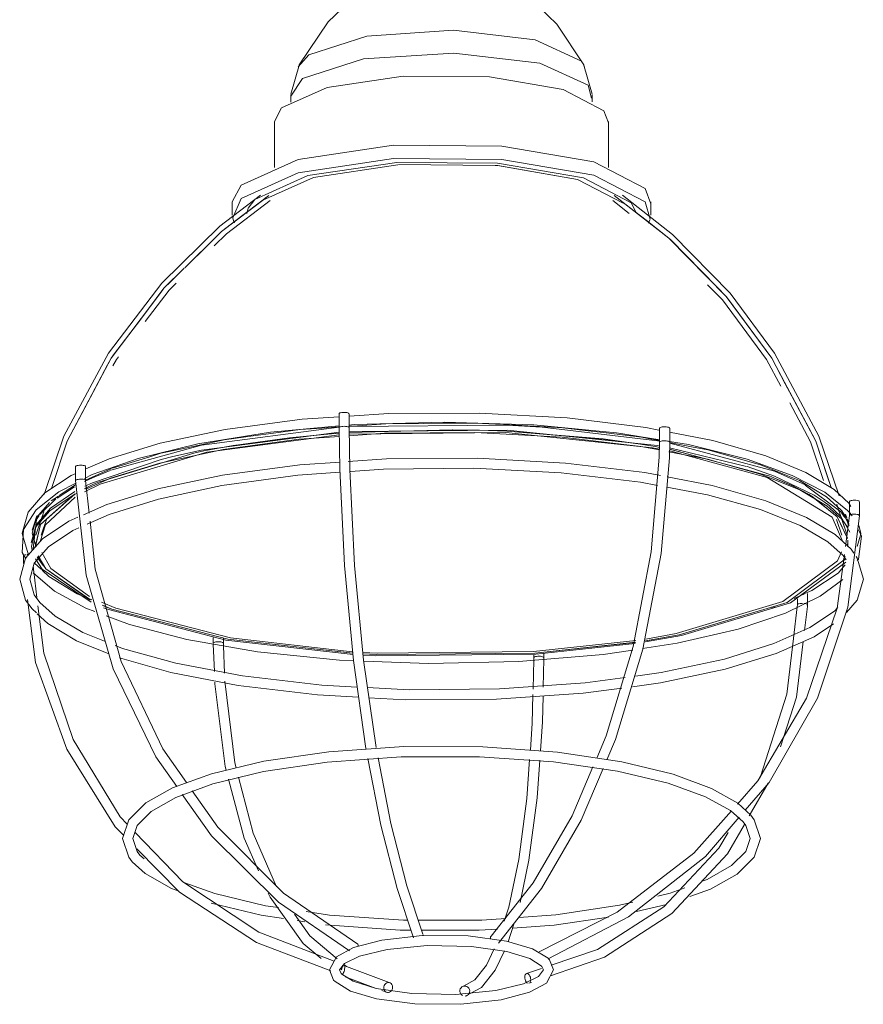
# Model space of a CAD drawing. Header units: millimetres. Extents: x 2868 to 10853, y -1210 to 7822.
# Tile 1 of 21: x 5764 to 5931, y -680 to -485. Entities that reach past the tile are written whole.
import ezdxf

# ---------------------------------------------------------------- set-up
doc = ezdxf.new("R2010")
doc.units = ezdxf.units.MM
doc.layers.add('E-LITE-EQPM', color=7, linetype='Continuous', lineweight=20)

# ---------------------------------------------------------------- blocks, each defined once
blk = doc.blocks.new('62802-7L - 64314-44-7L SAMBA Black_ribbon beige pendant lamp ø450-7L-659210-00 Isometrico PDF')
at = {"layer": 'E-LITE-EQPM', "color": 253, "lineweight": 15, "true_color": 0xaaaaaa}
for p, q in [((2614.6, -485.53), (2608.68, -479.84)), ((2619.91, -493.57), (2614.6, -485.53)), ((2619.43, -492.85), (2620.06, -493.93)), ((2561.93, -499.41), (2563.63, -493.47)), ((2621.55, -499.41), (2619.86, -493.47)), ((2621.45, -500.21), (2620.76, -497.62)), ((2561.93, -499.53), (2561.93, -501.01)), ((2621.55, -500.95), (2621.55, -499.53)), ((2624.77, -505.07), (2623.91, -502.68)), ((2558.7, -504.79), (2558.7, -513.91)), ((2624.79, -513.93), (2624.79, -504.79)), ((2632.06, -518.08), (2633.15, -521.08)), ((2556.86, -519.99), (2557.57, -519.45)), ((2628.88, -521.75), (2625.91, -519.45)), ((2550.32, -520.73), (2550.32, -523.36)), ((2632.06, -520.71), (2633.02, -524.13)), ((2633.17, -523.36), (2633.17, -520.73)), ((2648.11, -539.45), (2646.24, -537.53)), ((2536.15, -538.66), (2536.8, -537.8)), ((2571.46, -562.65), (2571.46, -565.4)), ((2573.46, -565.39), (2573.46, -562.65)), ((2573.46, -562.65), (2573.46, -562.66)), ((2561.65, -567.42), (2568.41, -566.75)), ((2568.48, -566.75), (2561.71, -567.42)), ((2573.46, -565.4), (2573.46, -565.39)), ((2593.92, -565.8), (2599.19, -565.89)), ((2599.26, -565.89), (2593.98, -565.81)), ((2634.92, -565.52), (2634.92, -568.25)), ((2636.92, -568.28), (2636.92, -565.52)), ((2636.92, -565.52), (2636.92, -565.53)), ((2623.76, -567.64), (2631.11, -568.66)), ((2631.16, -568.67), (2623.79, -567.66)), ((2636.92, -568.29), (2636.92, -568.28)), ((2542.74, -570.43), (2523.82, -576.19)), ((2523.83, -576.18), (2542.7, -570.43)), ((2538.56, -571.1), (2536.22, -571.69)), ((2519.29, -573.11), (2519.29, -575.88)), ((2521.29, -575.84), (2521.29, -573.11)), ((2521.29, -573.11), (2521.29, -573.12)), ((2517.06, -578.16), (2519.26, -576.7)), ((2521.08, -577.48), (2522.58, -576.75)), ((2522.59, -576.74), (2521.12, -577.47)), ((2521.99, -582.31), (2521.29, -575.84)), ((2521.29, -575.85), (2521.29, -575.84)), ((2664.35, -578.57), (2661.4, -576.99)), ((2661.51, -577.04), (2664.51, -578.64)), ((2670.05, -583.05), (2664.91, -578.91)), ((2665.07, -578.98), (2670.05, -583.05)), ((2672.8, -581), (2672.35, -580.37)), ((2672.5, -580.05), (2672.5, -582.77)), ((2674.5, -582.82), (2674.5, -580.05)), ((2674.5, -580.05), (2674.5, -580.05)), ((2514.35, -581.35), (2511.55, -584.57)), ((2670.82, -583), (2668.46, -580.8)), ((2673.02, -582.87), (2672.55, -582.29)), ((2673.53, -582.52), (2673.27, -582.52)), ((2511.46, -586.7), (2512.51, -583.55)), ((2511.46, -586.7), (2512.32, -584.12)), ((2512.49, -586.71), (2513.54, -583.57)), ((2669.05, -583.12), (2671.17, -587.99)), ((2670.99, -586.71), (2669.94, -583.57)), ((2672.1, -587.35), (2670.05, -583.05)), ((2670.05, -583.05), (2672.13, -587.27)), ((2672.57, -586.07), (2670.82, -583)), ((2672.02, -586.7), (2670.97, -583.55)), ((2672.02, -586.7), (2671.16, -584.12)), ((2672.51, -582.77), (2671.7, -588.91)), ((2508.71, -586.26), (2508.81, -586.61)), ((2510.68, -585.68), (2511.01, -584.72)), ((2674.77, -586.26), (2674.35, -584.77)), ((2674.77, -586.26), (2674.66, -586.65)), ((2672.13, -588.95), (2672.15, -587.76)), ((2672.18, -587.67), (2672.16, -588.88)), ((2510.58, -588.91), (2510.71, -589.62)), ((2514.43, -593.28), (2512.6, -590.08)), ((2673.37, -590.23), (2672.81, -589.44)), ((2508.98, -590.79), (2508.98, -592.3)), ((2511.34, -591.33), (2512.67, -593.39)), ((2513.43, -593.34), (2511.86, -590.87)), ((2511.88, -590.79), (2513.43, -593.34)), ((2671.86, -591.54), (2671.28, -590.73)), ((2511.66, -598.99), (2511.03, -593.88)), ((2512.67, -593.39), (2522.36, -599.97)), ((2513.43, -593.34), (2522.26, -599.49)), ((2522.15, -599.45), (2513.43, -593.34)), ((2522.04, -598.8), (2514.43, -593.28)), ((2664.19, -600.49), (2664.19, -599.98)), ((2511.54, -602.07), (2510.68, -601.28)), ((2662.15, -600.86), (2661.42, -607.09)), ((2546.79, -613.66), (2546.57, -608.22)), ((2548.79, -614), (2548.58, -608.55)), ((2609.87, -617.13), (2610.02, -611.36)), ((2611.89, -616.73), (2612.02, -611.25)), ((2652.68, -642.21), (2656.42, -635.75)), ((2532.85, -650.74), (2532.04, -650.03)), ((2636.28, -659.75), (2630.35, -661.16)), ((2564.69, -663.17), (2563.17, -662.94)), ((2604.97, -667.18), (2606.07, -663.69)), ((2588.1, -665.74), (2588.11, -665.96)), ((2611.93, -672.72), (2611.6, -672.01)), ((2613.93, -672.72), (2613.13, -670.71)), ((2569.56, -672.72), (2570.36, -674.72)), ((2571.56, -672.72), (2571.88, -673.42)), ((2571.99, -672.47), (2571.91, -672.72)), ((2578.83, -676.38), (2572.65, -674.09)), ((2611.52, -672.43), (2608.6, -673.42)), ((2609.01, -675.37), (2609.53, -675.2)), ((2581.03, -677.19), (2579.96, -676.8))]:
    blk.add_line(p, q, dxfattribs=at)
at = {"layer": 'E-LITE-EQPM', "color": 7, "lineweight": 15, "true_color": 0xfdfdfd}
for p, q in [((2550.78, -524.62), (2557.57, -519.45)), ((2553.18, -523.03), (2553.49, -521.97)), ((2553.5, -521.95), (2554.8, -520.26)), ((2632.23, -524.35), (2628.88, -521.75)), ((2629.29, -520.89), (2630.27, -522.83)), ((2550.57, -524.38), (2550.46, -523.93)), ((2550.74, -524.84), (2550.58, -524.4)), ((2632.98, -524.27), (2632.75, -524.92)), ((2540.9, -533.77), (2547.44, -527.33)), ((2540.9, -533.77), (2545.68, -529.07)), ((2646.24, -537.53), (2637.11, -528.22)), ((2536.8, -537.8), (2540.82, -533.84)), ((2538.13, -536.49), (2540.82, -533.84)), ((2647.35, -540.1), (2644.43, -537.12)), ((2649.46, -541.27), (2648.13, -539.48)), ((2526.84, -551.02), (2532.21, -543.9)), ((2664.44, -565.45), (2658, -553.32)), ((2661.56, -560.03), (2659.8, -556.72)), ((2573.42, -565.12), (2575.1, -565.01)), ((2588.22, -564.57), (2591.98, -564.54)), ((2602.46, -564.7), (2602.85, -564.72)), ((2602.85, -564.72), (2610.02, -565.11)), ((2554.48, -567.04), (2558.47, -566.51)), ((2568.13, -565.49), (2571.5, -565.26)), ((2568.41, -566.75), (2571.48, -566.51)), ((2571.52, -566.51), (2568.48, -566.75)), ((2573.45, -566.38), (2593.92, -565.8)), ((2593.98, -565.81), (2573.45, -566.38)), ((2620.2, -565.94), (2624.31, -566.43)), ((2540.06, -569.66), (2544.12, -568.8)), ((2561.71, -567.42), (2550.54, -568.96)), ((2550.59, -568.94), (2561.65, -567.42)), ((2633.34, -567.65), (2634.97, -567.96)), ((2636.89, -568.33), (2641.25, -569.17)), ((2534, -571.16), (2534.81, -570.91)), ((2657.02, -575.1), (2636.9, -569.66)), ((2652.13, -573.08), (2636.91, -569.39)), ((2636.96, -569.66), (2657.02, -575.1)), ((2668.88, -577.27), (2667.37, -572.72)), ((2521.26, -575.8), (2526.4, -573.51)), ((2659, -574.4), (2660.33, -574.94)), ((2661.4, -576.99), (2657.05, -575.11)), ((2657.05, -575.11), (2661.51, -577.04)), ((2670.82, -582.04), (2663.73, -576.76)), ((2668.88, -577.27), (2668.11, -574.93)), ((2519.15, -578.05), (2514.35, -581.35)), ((2519.1, -577.11), (2515.67, -579.33)), ((2516.06, -578.82), (2517.06, -578.16)), ((2664.78, -578.83), (2664.35, -578.57)), ((2664.51, -578.64), (2664.94, -578.9)), ((2515.42, -579.51), (2512.22, -582.6)), ((2514.44, -579.91), (2515.91, -578.93)), ((2668.46, -580.8), (2667.49, -580.06)), ((2512.32, -584.12), (2512.87, -582.48)), ((2512.51, -583.55), (2512.87, -582.48)), ((2512.89, -582.4), (2513, -582.08)), ((2512.89, -582.4), (2513, -582.08)), ((2670.65, -582.58), (2670.34, -581.65)), ((2670.65, -582.58), (2670.34, -581.65)), ((2671.16, -584.12), (2670.66, -582.6)), ((2670.97, -583.55), (2670.66, -582.6)), ((2671.03, -581.96), (2670.82, -581.66)), ((2671.62, -583.15), (2670.82, -582.04)), ((2671.88, -583.16), (2671.06, -582)), ((2671.97, -583.24), (2671.74, -582.55)), ((2510.71, -586.26), (2511.31, -584.17)), ((2511.01, -584.72), (2511.64, -582.86)), ((2672.45, -584.78), (2671.69, -583.27)), ((2672.34, -584.74), (2671.95, -583.39)), ((2672.37, -584.4), (2672.03, -583.42)), ((2511.55, -584.57), (2510.58, -588.91)), ((2510.71, -586.26), (2511.36, -588.51)), ((2508.81, -586.61), (2509.89, -590.4)), ((2674.66, -586.65), (2674.02, -588.91)), ((2509.75, -590.52), (2510, -590.51)), ((2512.54, -593.46), (2511.19, -592.19)), ((2511.67, -591), (2512.66, -592.43)), ((2671.42, -591.66), (2671.72, -591.23)), ((2510.98, -593.51), (2510.98, -593.1)), ((2511.03, -593.88), (2510.98, -593.51)), ((2510.98, -593.52), (2510.98, -593.51)), ((2512.66, -592.43), (2512.96, -592.75)), ((2664.19, -599.98), (2664.19, -598.19)), ((2663.59, -598.3), (2661.58, -599.18)), ((2662.19, -598.94), (2662.19, -599.22)), ((2662.19, -599.33), (2662.19, -600.45)), ((2662.19, -600.44), (2662.15, -600.86)), ((2663.22, -600.18), (2662.96, -600.18)), ((2663.72, -600.23), (2663.48, -600.19)), ((2546.56, -606.92), (2546.56, -608.08)), ((2547.59, -607.76), (2547.33, -607.77)), ((2547.85, -607.77), (2547.59, -607.76)), ((2548.56, -607.34), (2548.56, -607.07)), ((2548.56, -608.05), (2548.56, -607.45)), ((2548.58, -608.54), (2548.56, -608.05)), ((2548.56, -608.06), (2548.56, -608.05)), ((2610.02, -611.36), (2610.03, -610.93)), ((2610.03, -610.42), (2610.03, -610.93)), ((2611.06, -610.63), (2610.8, -610.64)), ((2612.02, -611.25), (2612.03, -610.94)), ((2612.03, -610.94), (2612.03, -610.06)), ((2612.03, -610.95), (2612.03, -610.94))]:
    blk.add_line(p, q, dxfattribs=at)
at = {"layer": 'E-LITE-EQPM', "color": 7, "lineweight": 15, "true_color": 0xfefefe}
for p, q in [((2628.88, -522.99), (2625.63, -520.47)), ((2526.61, -573.45), (2534, -571.16)), ((2667.49, -580.06), (2665.49, -578.74)), ((2670.34, -581.65), (2669.98, -580.57)), ((2670.34, -581.65), (2669.98, -580.57)), ((2513.04, -581.96), (2513.34, -581.05)), ((2513.04, -581.96), (2513.34, -581.05))]:
    blk.add_line(p, q, dxfattribs=at)
at = {"layer": 'E-LITE-EQPM', "color": 253, "lineweight": 15, "true_color": 0xaaaaaa}
for points in [[(2563.57, -493.57, 0), (2569.29, -485.06, 0), (2574.81, -479.84, 0)], [(2563.4, -494.01, 0), (2565.51, -491.61, 0), (2576.98, -487.9, 0), (2594.09, -486.77, 0), (2610.3, -488.66, 0), (2619.43, -492.85, 0)], [(2620.76, -497.62, 0), (2611.19, -493.24, 0), (2594.2, -491.26, 0), (2576.27, -492.43, 0), (2564.25, -496.32, 0), (2561.94, -499.77, 0)], [(2623.91, -502.68, 0), (2615.8, -498.48, 0), (2601.25, -495.98, 0), (2584.16, -495.83, 0), (2569.09, -498.09, 0), (2560.09, -502.14, 0), (2558.7, -504.79, 0)], [(2550.32, -520.73, 0), (2552.07, -517.41, 0), (2563.35, -512.33, 0), (2582.23, -509.5, 0), (2603.67, -509.68, 0), (2621.91, -512.82, 0), (2632.06, -518.08, 0)], [(2550.45, -523.88, 0), (2552.07, -520.04, 0), (2563.35, -514.96, 0), (2582.23, -512.13, 0), (2603.67, -512.31, 0), (2621.91, -515.45, 0), (2632.06, -520.71, 0)], [(2554.8, -520.26, 0), (2565.3, -515.53, 0), (2582.89, -512.9, 0), (2602.85, -513.07, 0), (2619.83, -515.99, 0), (2629.29, -520.89, 0)], [(2513.07, -578.65, 0), (2517.01, -567.06, 0), (2525.82, -550.65, 0), (2536.36, -536.78, 0), (2547.86, -525.56, 0), (2555.92, -519.37, 0)], [(2545.68, -529.07, 0), (2548.22, -526.57, 0), (2556.81, -520.03, 0)], [(2648.88, -538.8, 0), (2637.48, -527.16, 0), (2627.56, -519.37, 0)], [(2547.44, -527.33, 0), (2548.22, -526.57, 0), (2550.78, -524.62, 0)], [(2637.11, -528.22, 0), (2636.77, -527.87, 0), (2632.23, -524.35, 0)], [(2532.21, -543.9, 0), (2536.8, -537.8, 0), (2538.13, -536.49, 0)], [(2659.8, -556.72, 0), (2657.13, -551.68, 0), (2648.11, -539.45, 0)], [(2670.49, -578.87, 0), (2666.47, -567.06, 0), (2657.66, -550.65, 0), (2648.88, -538.8, 0)], [(2657.89, -553.1, 0), (2657.13, -551.68, 0), (2649.46, -541.27, 0)], [(2525.65, -553, 0), (2526.35, -551.68, 0), (2526.84, -551.02, 0)], [(2668.11, -574.93, 0), (2665.83, -568.09, 0), (2661.56, -560.03, 0)], [(2571.48, -562.71, 0), (2571.46, -562.64, 0), (2571.5, -562.57, 0), (2571.61, -562.5, 0), (2571.77, -562.44, 0), (2571.98, -562.4, 0), (2572.23, -562.38, 0), (2572.49, -562.37, 0), (2572.75, -562.38, 0), (2572.98, -562.41, 0), (2573.19, -562.46, 0), (2573.34, -562.52, 0), (2573.43, -562.58, 0)], [(2573.46, -563.12, 0), (2581.31, -562.6, 0), (2599.28, -562.51, 0), (2616.61, -563.48, 0), (2632.22, -565.38, 0), (2634.76, -565.87, 0)], [(2521.06, -575.49, 0), (2522.61, -574.7, 0), (2531.7, -571.5, 0), (2543.5, -568.63, 0), (2557.91, -566.31, 0), (2571.51, -565.07, 0)], [(2521.35, -573.58, 0), (2525.96, -571.54, 0), (2536.08, -568.45, 0), (2548.9, -565.76, 0), (2564.19, -563.74, 0), (2571.5, -563.25, 0)], [(2573.42, -564.9, 0), (2574.44, -564.8, 0), (2592.24, -564.29, 0), (2609.99, -564.86, 0), (2626.41, -566.42, 0), (2634.98, -567.83, 0)], [(2575.1, -565.01, 0), (2580.7, -564.62, 0), (2588.22, -564.57, 0)], [(2591.98, -564.54, 0), (2598.54, -564.49, 0), (2602.46, -564.7, 0)], [(2521.06, -578.1, 0), (2524.18, -576.56, 0), (2545.31, -570.25, 0), (2571.48, -566.81, 0)], [(2558.47, -566.51, 0), (2563.76, -565.79, 0), (2568.13, -565.49, 0)], [(2572.49, -565.14, 0), (2572.23, -565.15, 0), (2571.98, -565.17, 0), (2571.77, -565.21, 0), (2571.61, -565.27, 0), (2571.5, -565.33, 0), (2571.46, -565.39, 0), (2571.46, -565.4, 0)], [(2576.81, -629.01, 0), (2576.79, -628.91, 0), (2574.32, -611.5, 0), (2572.54, -592.65, 0), (2571.59, -573.54, 0), (2571.46, -565.4, 0)], [(2573.43, -565.33, 0), (2573.34, -565.27, 0), (2573.19, -565.22, 0), (2572.98, -565.18, 0), (2572.75, -565.15, 0), (2572.49, -565.14, 0)], [(2578.79, -628.71, 0), (2576.33, -611.42, 0), (2574.55, -592.67, 0), (2573.6, -573.65, 0), (2573.46, -565.39, 0)], [(2573.47, -567, 0), (2580.49, -566.51, 0), (2598.35, -566.37, 0), (2615.63, -567.29, 0), (2631.23, -569.12, 0), (2634.89, -569.82, 0)], [(2573.51, -566.67, 0), (2604.48, -566.36, 0), (2633.52, -569.38, 0), (2634.99, -569.64, 0)], [(2610.02, -565.11, 0), (2615.78, -565.42, 0), (2620.2, -565.94, 0)], [(2624.31, -566.43, 0), (2631.33, -567.26, 0), (2633.34, -567.65, 0)], [(2634.95, -565.58, 0), (2634.92, -565.51, 0), (2634.96, -565.44, 0), (2635.07, -565.37, 0)], [(2635.07, -565.37, 0), (2635.24, -565.32, 0), (2635.45, -565.27, 0), (2635.69, -565.25, 0), (2635.95, -565.24, 0), (2636.21, -565.25, 0), (2636.45, -565.28, 0), (2636.65, -565.33, 0), (2636.8, -565.39, 0), (2636.89, -565.45, 0)], [(2636.89, -566.29, 0), (2645.44, -567.96, 0), (2655.96, -570.98, 0), (2663.86, -574.25, 0), (2669.46, -577.67, 0), (2672.35, -580.37, 0)], [(2667.37, -572.72, 0), (2665.83, -568.09, 0), (2664.44, -565.45, 0)], [(2521.36, -577.59, 0), (2526.19, -575.43, 0), (2535.97, -572.4, 0), (2548.5, -569.73, 0), (2563.55, -567.69, 0), (2571.54, -567.13, 0)], [(2544.12, -568.8, 0), (2548.72, -567.82, 0), (2554.48, -567.04, 0)], [(2622.47, -630.78, 0), (2624.33, -626.42, 0), (2629.66, -608.74, 0), (2633.25, -589.96, 0), (2634.85, -571.25, 0), (2634.92, -568.25, 0)], [(2624.49, -631.11, 0), (2626.21, -627.1, 0), (2631.6, -609.23, 0), (2635.23, -590.28, 0), (2636.85, -571.37, 0), (2636.92, -568.28, 0)], [(2635.07, -568.12, 0), (2634.96, -568.18, 0), (2634.92, -568.24, 0), (2634.92, -568.25, 0)], [(2635.95, -568.01, 0), (2635.69, -568.01, 0), (2635.45, -568.03, 0), (2635.24, -568.07, 0), (2635.07, -568.12, 0)], [(2636.89, -568.22, 0), (2636.8, -568.16, 0), (2636.65, -568.1, 0), (2636.45, -568.05, 0), (2636.21, -568.02, 0), (2635.95, -568.01, 0)], [(2636.89, -568.14, 0), (2640.64, -568.76, 0), (2652.26, -571.64, 0), (2661.18, -574.84, 0), (2667.66, -578.2, 0), (2672.09, -581.78, 0), (2672.55, -582.29, 0)], [(2534.81, -570.91, 0), (2536.18, -570.48, 0), (2540.06, -569.66, 0)], [(2636.77, -570.18, 0), (2644.42, -571.64, 0), (2654.89, -574.58, 0), (2662.69, -577.72, 0), (2668.1, -580.92, 0), (2671.03, -583.59, 0)], [(2636.96, -570.01, 0), (2656.19, -575.27, 0), (2669.05, -583.12, 0)], [(2641.25, -569.17, 0), (2644.46, -569.78, 0), (2654.88, -572.73, 0), (2659, -574.4, 0)], [(2519.32, -573.18, 0), (2519.29, -573.11, 0), (2519.33, -573.03, 0), (2519.44, -572.97, 0), (2519.61, -572.91, 0), (2519.82, -572.87, 0), (2520.06, -572.84, 0), (2520.32, -572.84, 0), (2520.58, -572.85, 0), (2520.82, -572.88, 0)], [(2520.84, -582.66, 0), (2525.49, -580.6, 0), (2535.59, -577.49, 0), (2548.41, -574.79, 0), (2563.71, -572.74, 0), (2571.69, -572.2, 0)], [(2573.25, -572.1, 0), (2580.85, -571.58, 0), (2598.87, -571.47, 0), (2616.27, -572.42, 0), (2632, -574.29, 0), (2635.09, -574.88, 0)], [(2508.71, -586.26, 0), (2509.89, -582.12, 0), (2513.22, -578.32, 0), (2518.46, -574.86, 0), (2519.33, -574.47, 0)], [(2520.82, -572.88, 0), (2521.02, -572.92, 0), (2521.17, -572.98, 0), (2521.27, -573.05, 0)], [(2521.61, -584.5, 0), (2525.93, -582.57, 0), (2535.71, -579.53, 0), (2548.24, -576.85, 0), (2563.28, -574.8, 0), (2571.63, -574.21, 0)], [(2573.74, -574.06, 0), (2580.24, -573.61, 0), (2598.12, -573.45, 0), (2615.45, -574.35, 0), (2631.11, -576.18, 0), (2634.52, -576.82, 0)], [(2509.44, -591.38, 0), (2508.75, -590.13, 0), (2508.98, -585.55, 0), (2511.52, -581.64, 0), (2516.01, -578.08, 0), (2519.36, -576.36, 0)], [(2520.32, -575.6, 0), (2520.06, -575.61, 0), (2519.82, -575.64, 0), (2519.61, -575.68, 0), (2519.44, -575.74, 0), (2519.33, -575.81, 0), (2519.29, -575.87, 0), (2519.29, -575.88, 0)], [(2519.29, -575.88, 0), (2521.39, -594.62, 0), (2526.75, -613.1, 0), (2535.16, -630.55, 0), (2539.32, -636.41, 0)], [(2520.82, -575.62, 0), (2520.58, -575.6, 0), (2520.32, -575.6, 0)], [(2521.26, -575.78, 0), (2521.17, -575.72, 0), (2521.02, -575.66, 0), (2520.82, -575.62, 0)], [(2636.39, -575.14, 0), (2645.34, -576.86, 0), (2655.98, -579.88, 0), (2664, -583.15, 0), (2669.7, -586.57, 0), (2672.81, -589.44, 0)], [(2660.33, -574.94, 0), (2662.62, -575.87, 0), (2664.24, -576.83, 0)], [(2510.5, -588.2, 0), (2511.39, -585.09, 0), (2514.22, -581.84, 0), (2519.05, -578.62, 0), (2519.46, -578.44, 0)], [(2511.33, -588.99, 0), (2512.33, -584.6, 0), (2519.12, -578.55, 0)], [(2519.18, -578.54, 0), (2512.33, -584.6, 0), (2511.37, -588.9, 0)], [(2636.32, -577.16, 0), (2644.37, -578.69, 0), (2654.91, -581.63, 0), (2662.77, -584.78, 0), (2668.25, -587.98, 0), (2671.28, -590.73, 0)], [(2512.32, -587.91, 0), (2513.34, -584.65, 0), (2519.19, -579.19, 0)], [(2672.53, -580.11, 0), (2672.5, -580.04, 0), (2672.55, -579.97, 0), (2672.65, -579.9, 0), (2672.82, -579.84, 0), (2673.03, -579.8, 0), (2673.27, -579.78, 0)], [(2673.27, -579.78, 0), (2673.53, -579.77, 0), (2673.79, -579.78, 0), (2674.03, -579.81, 0), (2674.23, -579.86, 0), (2674.39, -579.91, 0), (2674.48, -579.98, 0)], [(2673.27, -582.52, 0), (2673.03, -582.54, 0), (2672.82, -582.58, 0), (2672.65, -582.63, 0), (2672.55, -582.69, 0), (2672.51, -582.76, 0), (2672.51, -582.77, 0)], [(2674.48, -582.76, 0), (2674.39, -582.69, 0), (2674.23, -582.62, 0), (2674.03, -582.57, 0), (2673.79, -582.54, 0), (2673.53, -582.52, 0)], [(2508.24, -595.36, 0), (2509.42, -591.2, 0), (2512.75, -587.4, 0), (2517.98, -583.92, 0), (2519.76, -583.14, 0)], [(2541.24, -635.65, 0), (2536.56, -628.99, 0), (2528.35, -611.7, 0), (2523.19, -593.4, 0), (2522.16, -583.92, 0)], [(2651.87, -641.11, 0), (2656.63, -635.6, 0), (2666.16, -618.93, 0), (2672.21, -600.92, 0), (2674.5, -582.82, 0)], [(2672.26, -585.67, 0), (2672.09, -585.09, 0), (2671.03, -583.59, 0)], [(2674.46, -582.9, 0), (2674.5, -582.83, 0), (2674.5, -582.82, 0)], [(2510.24, -595.36, 0), (2511.13, -592.24, 0), (2513.97, -588.98, 0), (2518.79, -585.76, 0), (2519.97, -585.23, 0)], [(2674.06, -591.7, 0), (2674.29, -591.4, 0), (2674.87, -586.89, 0), (2674.28, -585.61, 0)], [(2670.91, -589.99, 0), (2670.15, -591.75, 0), (2659.3, -599.83, 0), (2638.17, -606.15, 0), (2632.2, -607.24, 0)], [(2509.01, -590.85, 0), (2508.98, -590.78, 0), (2509.02, -590.71, 0), (2509.13, -590.64, 0)], [(2632.13, -607.82, 0), (2639.23, -606.56, 0), (2660.84, -600.1, 0), (2671.81, -592.03, 0)], [(2671.65, -590.81, 0), (2671.16, -591.79, 0), (2660.18, -599.98, 0), (2638.77, -606.38, 0), (2632.14, -607.58, 0)], [(2632.2, -607.56, 0), (2638.77, -606.38, 0), (2660.18, -599.98, 0), (2671.16, -591.79, 0), (2671.64, -590.83, 0)], [(2671.49, -590.53, 0), (2670.1, -601.15, 0), (2663.98, -618.91, 0), (2654.38, -635.31, 0), (2650.33, -639.89, 0)], [(2675.25, -595.36, 0), (2674.06, -591.2, 0), (2673.83, -590.88, 0)], [(2510.93, -594.1, 0), (2515.12, -597.74, 0), (2521.33, -601.13, 0), (2523.14, -601.81, 0)], [(2508.24, -595.36, 0), (2509.42, -599.51, 0), (2510.68, -601.28, 0)], [(2510.24, -595.36, 0), (2511.13, -598.47, 0), (2512.21, -599.98, 0)], [(2631.54, -609.12, 0), (2638.42, -608.07, 0), (2650.49, -605.27, 0), (2659.86, -602.11, 0), (2666.72, -598.78, 0), (2671.22, -595.44, 0)], [(2675.25, -595.36, 0), (2674.06, -599.51, 0), (2671.9, -601.98, 0)], [(2509.76, -599.44, 0), (2511.39, -611.85, 0), (2517.54, -629.04, 0), (2527.17, -644.42, 0), (2528.84, -646.12, 0)], [(2525.05, -607.67, 0), (2520.71, -605.94, 0), (2515.24, -602.73, 0), (2512.21, -599.98, 0)], [(2574.08, -609.77, 0), (2549.97, -607.01, 0), (2527.29, -601.13, 0), (2524.45, -599.95, 0)], [(2529.54, -643.86, 0), (2528.14, -642.41, 0), (2518.83, -627.09, 0), (2513.02, -610.01, 0), (2511.86, -600.65, 0)], [(2574.12, -610.06, 0), (2549.43, -607.26, 0), (2526.46, -601.3, 0), (2524.61, -600.55, 0)], [(2524.66, -600.57, 0), (2526.46, -601.3, 0), (2549.43, -607.26, 0), (2574.2, -610.06, 0)], [(2524.85, -601.04, 0), (2525.82, -601.42, 0), (2549.02, -607.44, 0), (2574.23, -610.29, 0)], [(2670.18, -600.97, 0), (2669.52, -601.73, 0), (2664.69, -604.95, 0), (2657.56, -608.14, 0), (2647.78, -611.19, 0), (2635.25, -613.86, 0), (2630.15, -614.56, 0)], [(2663.62, -605.55, 0), (2664.18, -600.81, 0), (2664.19, -600.49, 0)], [(2664.17, -600.42, 0), (2664.07, -600.35, 0), (2663.92, -600.28, 0), (2663.72, -600.23, 0)], [(2664.15, -600.57, 0), (2664.19, -600.5, 0), (2664.19, -600.49, 0)], [(2525.88, -610.17, 0), (2519.48, -607.56, 0), (2513.78, -604.14, 0), (2511.73, -602.24, 0)], [(2525.38, -602.65, 0), (2529.98, -604.37, 0), (2541.32, -607.31, 0), (2555.31, -609.74, 0), (2571.53, -611.4, 0), (2574.4, -611.51, 0)], [(2669.36, -604.23, 0), (2665.5, -606.79, 0), (2658, -610.11, 0), (2647.89, -613.22, 0), (2635.07, -615.92, 0), (2629.53, -616.67, 0)], [(2630.2, -607.55, 0), (2609.98, -609.73, 0), (2579, -610.03, 0), (2576.09, -609.89, 0)], [(2630.12, -607.89, 0), (2610.21, -610.01, 0), (2578.84, -610.31, 0), (2576.13, -610.18, 0)], [(2576.19, -610.18, 0), (2578.84, -610.31, 0), (2610.21, -610.01, 0), (2630.16, -607.87, 0)], [(2661.41, -607.16, 0), (2660.13, -618.15, 0), (2654.87, -634.44, 0), (2654.69, -634.76, 0)], [(2658.86, -628.58, 0), (2662.05, -618.74, 0), (2663.36, -607.73, 0)], [(2575.06, -616.73, 0), (2568.03, -616.36, 0), (2552.38, -614.54, 0), (2539.12, -612.03, 0), (2528.58, -609.08, 0), (2527.17, -608.52, 0)], [(2576.21, -610.41, 0), (2578.71, -610.53, 0), (2610.39, -610.22, 0), (2630.1, -608.13, 0)], [(2576.37, -611.59, 0), (2589.19, -612.09, 0), (2607.06, -611.7, 0), (2623.77, -610.3, 0), (2629.61, -609.41, 0)], [(2575.32, -618.74, 0), (2567.21, -618.3, 0), (2551.49, -616.42, 0), (2538.15, -613.85, 0), (2527.98, -610.97, 0)], [(2551.09, -632.71, 0), (2550.83, -631.71, 0), (2548.85, -615.54, 0)], [(2628.07, -614.84, 0), (2620.2, -615.92, 0), (2603.25, -617.11, 0), (2585.36, -617.26, 0), (2577.04, -616.83, 0)], [(2549.13, -633.18, 0), (2548.94, -632.47, 0), (2546.89, -616.11, 0), (2546.87, -615.75, 0)], [(2627.45, -616.94, 0), (2619.78, -617.97, 0), (2602.64, -619.13, 0), (2584.62, -619.25, 0), (2577.29, -618.85, 0)], [(2609.33, -629.18, 0), (2609.7, -623.94, 0), (2609.84, -618.21, 0)], [(2611.32, -629.33, 0), (2611.72, -623.62, 0), (2611.84, -618.52, 0)], [(2528.62, -646.7, 0), (2529.82, -643.01, 0), (2533.2, -639.67, 0), (2538.49, -636.69, 0), (2546.19, -633.9, 0), (2556.56, -631.43, 0), (2569.47, -629.55, 0), (2584.29, -628.53, 0), (2599.94, -628.55, 0), (2614.68, -629.62, 0), (2627.44, -631.53, 0), (2637.63, -634, 0), (2645.18, -636.78, 0), (2650.39, -639.74, 0), (2652.97, -642.08, 0)], [(2530.62, -646.7, 0), (2531.47, -644.14, 0), (2534.3, -641.34, 0), (2539.16, -638.59, 0), (2546.47, -635.9, 0), (2556.5, -633.47, 0), (2569.13, -631.59, 0), (2583.75, -630.55, 0), (2599.26, -630.53, 0), (2613.9, -631.55, 0), (2626.57, -633.39, 0), (2636.64, -635.79, 0), (2644.02, -638.45, 0), (2648.97, -641.18, 0), (2651.44, -643.38, 0)], [(2586.2, -666.38, 0), (2582.94, -656.62, 0), (2579.74, -644.1, 0), (2577.17, -630.87, 0)], [(2588.07, -665.66, 0), (2584.87, -656.1, 0), (2581.71, -643.75, 0), (2579.18, -630.76, 0)], [(2604.18, -663.05, 0), (2605.06, -660.28, 0), (2607.03, -650.89, 0), (2608.64, -638.76, 0), (2609.19, -631.05, 0)], [(2607.3, -659.37, 0), (2609.04, -651, 0), (2610.67, -638.64, 0), (2611.19, -631.23, 0)], [(2601.56, -666.02, 0), (2609.89, -655.48, 0), (2617.6, -642.19, 0), (2621.72, -632.53, 0)], [(2603.02, -667.39, 0), (2611.55, -656.6, 0), (2619.39, -643.08, 0), (2623.75, -632.85, 0)], [(2555.52, -653.1, 0), (2552.66, -646.63, 0), (2549.6, -634.98, 0)], [(2559.08, -656.3, 0), (2554.44, -645.65, 0), (2551.56, -634.54, 0)], [(2540.43, -637.99, 0), (2546.24, -646.17, 0), (2559.5, -659.32, 0), (2573.51, -668.92, 0)], [(2575.16, -667.64, 0), (2560.49, -657.55, 0), (2547.44, -644.49, 0), (2542.36, -637.26, 0)], [(2649.16, -641.22, 0), (2641.72, -649.64, 0), (2626.52, -661.31, 0), (2611.06, -669.16, 0)], [(2612.83, -670.49, 0), (2628.79, -662.24, 0), (2644, -650.24, 0), (2650.7, -642.47, 0)], [(2654.86, -646.7, 0), (2653.67, -643.01, 0), (2652.97, -642.08, 0)], [(2613.33, -673.89, 0), (2624.02, -670.22, 0), (2637.32, -661.53, 0), (2648.36, -649.71, 0), (2651.71, -643.91, 0)], [(2652.86, -646.7, 0), (2652.01, -644.14, 0), (2651.44, -643.38, 0)], [(2528.62, -646.7, 0), (2529.82, -650.39, 0), (2530.52, -651.32, 0)], [(2530.62, -646.7, 0), (2531.47, -649.27, 0), (2532.04, -650.03, 0)], [(2570.51, -671.01, 0), (2555.55, -665.23, 0), (2540.56, -655.31, 0), (2531.12, -645.51, 0)], [(2648.46, -645.53, 0), (2646.66, -648.65, 0), (2635.78, -660.22, 0), (2622.64, -668.67, 0), (2613.46, -671.77, 0)], [(2654.86, -646.7, 0), (2653.67, -650.39, 0), (2650.29, -653.74, 0), (2644.99, -656.71, 0), (2640.92, -658.19, 0)], [(2652.86, -646.7, 0), (2652.01, -649.27, 0), (2649.18, -652.07, 0), (2644.33, -654.82, 0), (2643.37, -655.17, 0)], [(2531.4, -648.72, 0), (2539.88, -657.34, 0), (2555.14, -667.27, 0), (2569.84, -672.9, 0)], [(2539.74, -657.16, 0), (2538.3, -656.63, 0), (2533.09, -653.66, 0), (2530.52, -651.32, 0)], [(2559.45, -660.38, 0), (2556.92, -660.01, 0), (2546.84, -657.62, 0), (2540.73, -655.41, 0)], [(2639.9, -656.44, 0), (2637.01, -657.51, 0), (2634.59, -658.09, 0)], [(2567.91, -670.46, 0), (2564.35, -667.51, 0), (2557.83, -658.33, 0), (2557.46, -657.5, 0)], [(2560.48, -662.54, 0), (2556.05, -661.88, 0), (2546.15, -659.48, 0)], [(2629.6, -659.3, 0), (2626.98, -659.93, 0), (2614.35, -661.81, 0), (2607.02, -662.33, 0)], [(2571.1, -670.54, 0), (2565.67, -665.99, 0), (2562.63, -661.66, 0)], [(2585.06, -662.87, 0), (2584.23, -662.87, 0), (2569.58, -661.86, 0), (2564.97, -661.18, 0)], [(2624.82, -662.28, 0), (2614.02, -663.86, 0), (2605.82, -664.42, 0)], [(2585.74, -664.86, 0), (2583.55, -664.85, 0), (2568.81, -663.79, 0)], [(2604.49, -662.52, 0), (2599.74, -662.86, 0), (2587.07, -662.87, 0)], [(2569.56, -672.72, 0), (2570.97, -670.11, 0), (2574.3, -668.29, 0), (2579.93, -666.8, 0), (2587.93, -665.91, 0), (2597.01, -666, 0), (2604.61, -667.01, 0), (2609.77, -668.52, 0), (2612.83, -670.39, 0), (2613.13, -670.71, 0)], [(2602.81, -664.63, 0), (2599.19, -664.88, 0), (2587.79, -664.86, 0)], [(2601.44, -666.56, 0), (2601.43, -666.35, 0), (2601.47, -666.16, 0), (2601.57, -666.01, 0)], [(2571.56, -672.72, 0), (2572.51, -671.44, 0), (2575.49, -669.99, 0), (2580.98, -668.65, 0), (2588.88, -667.87, 0), (2597.65, -668.05, 0), (2604.7, -669.07, 0), (2609.2, -670.46, 0), (2611.5, -671.9, 0), (2611.6, -672.01, 0)], [(2575.16, -667.64, 0), (2575.18, -667.65, 0), (2575.24, -667.74, 0), (2575.27, -667.88, 0), (2575.26, -668.07, 0)], [(2596.12, -675.92, 0), (2598.33, -674.68, 0), (2600.65, -671.76, 0), (2602.19, -668.56, 0)], [(2596.58, -677.87, 0), (2599.67, -676.17, 0), (2602.37, -672.79, 0), (2604.23, -668.91, 0)], [(2572.48, -671.77, 0), (2572.46, -671.77, 0), (2572.37, -671.8, 0), (2572.27, -671.89, 0), (2572.17, -672.04, 0), (2572.08, -672.24, 0), (2571.99, -672.47, 0)], [(2581.36, -675.22, 0), (2572.92, -672.07, 0), (2572.39, -671.62, 0)], [(2572.45, -673.01, 0), (2572.52, -672.76, 0), (2572.57, -672.51, 0), (2572.6, -672.27, 0), (2572.6, -672.07, 0), (2572.58, -671.91, 0), (2572.53, -671.81, 0)], [(2613.93, -672.72, 0), (2612.52, -675.32, 0), (2609.19, -677.14, 0), (2603.55, -678.63, 0), (2595.55, -679.52, 0), (2586.47, -679.43, 0), (2578.88, -678.43, 0), (2573.72, -676.91, 0), (2570.66, -675.04, 0), (2570.36, -674.72, 0)], [(2611.93, -672.72, 0), (2610.97, -673.99, 0), (2608, -675.44, 0), (2602.5, -676.78, 0), (2594.61, -677.56, 0), (2585.84, -677.38, 0), (2578.79, -676.36, 0), (2574.28, -674.97, 0), (2571.98, -673.53, 0), (2571.88, -673.42, 0)], [(2572.06, -673.68, 0), (2572.16, -673.59, 0), (2572.26, -673.44, 0), (2572.36, -673.24, 0), (2572.45, -673.01, 0)], [(2608.6, -673.42, 0), (2608.53, -673.44, 0), (2608.41, -673.53, 0), (2608.31, -673.68, 0), (2608.24, -673.89, 0), (2608.21, -674.12, 0), (2608.23, -674.38, 0), (2608.28, -674.63, 0)], [(2609.33, -674.16, 0), (2609.24, -673.92, 0), (2609.12, -673.71, 0), (2608.98, -673.55, 0), (2608.83, -673.45, 0), (2608.68, -673.41, 0)], [(2609.31, -675.11, 0), (2609.37, -674.9, 0), (2609.4, -674.67, 0), (2609.38, -674.41, 0), (2609.33, -674.16, 0)], [(2580.34, -676.06, 0), (2580.33, -676.32, 0), (2580.37, -676.57, 0), (2580.47, -676.8, 0), (2580.62, -676.99, 0), (2580.81, -677.12, 0), (2581.02, -677.19, 0), (2581.25, -677.2, 0), (2581.47, -677.14, 0), (2581.67, -677.01, 0), (2581.84, -676.83, 0), (2581.97, -676.61, 0), (2582.04, -676.36, 0)], [(2582.04, -676.36, 0), (2582.06, -676.1, 0), (2582.01, -675.84, 0), (2581.91, -675.62, 0), (2581.76, -675.43, 0), (2581.58, -675.29, 0), (2581.36, -675.22, 0), (2581.13, -675.22, 0), (2580.91, -675.28, 0), (2580.71, -675.41, 0), (2580.54, -675.59, 0), (2580.41, -675.81, 0), (2580.34, -676.06, 0)], [(2597.32, -676.83, 0), (2597.27, -676.57, 0), (2597.15, -676.34, 0), (2596.98, -676.14, 0), (2596.77, -676, 0), (2596.53, -675.92, 0), (2596.27, -675.9, 0), (2596.02, -675.95, 0), (2595.8, -676.06, 0), (2595.61, -676.24, 0), (2595.47, -676.45, 0), (2595.39, -676.7, 0), (2595.37, -676.96, 0)], [(2608.28, -674.63, 0), (2608.37, -674.87, 0), (2608.49, -675.08, 0), (2608.63, -675.24, 0), (2608.78, -675.34, 0)], [(2595.37, -676.96, 0), (2595.43, -677.21, 0), (2595.54, -677.45, 0), (2595.71, -677.64, 0), (2595.92, -677.79, 0)], [(2596.42, -677.89, 0), (2596.67, -677.84, 0), (2596.9, -677.73, 0), (2597.09, -677.55, 0), (2597.23, -677.34, 0), (2597.31, -677.09, 0), (2597.32, -676.83, 0)]]:
    blk.add_polyline3d(points, dxfattribs=at)
at = {"layer": 'E-LITE-EQPM', "color": 7, "lineweight": 15, "true_color": 0xfdfdfd}
for points in [[(2556.37, -520.4, 0), (2566.42, -515.87, 0), (2583.09, -513.36, 0)], [(2583.09, -513.36, 0), (2566.42, -515.87, 0), (2556.37, -520.4, 0)], [(2583.26, -513.34, 0), (2602.38, -513.5, 0), (2602.79, -513.54, 0)], [(2602.77, -513.54, 0), (2602.38, -513.5, 0), (2583.26, -513.34, 0)], [(2627.7, -521, 0), (2618.64, -516.31, 0), (2602.85, -513.55, 0)], [(2602.87, -513.55, 0), (2618.64, -516.31, 0), (2627.7, -521, 0)], [(2648.11, -539.45, 0), (2636.77, -527.87, 0), (2625.91, -519.45, 0)], [(2546.75, -529.44, 0), (2549.19, -527.06, 0), (2557.85, -520.47, 0)], [(2533.09, -544.39, 0), (2537.81, -538.17, 0), (2539.22, -536.79, 0)], [(2514.54, -577.46, 0), (2517.65, -568.09, 0), (2526.35, -551.68, 0), (2536.15, -538.66, 0)], [(2658.91, -557.18, 0), (2656.1, -551.92, 0), (2647.35, -540.1, 0)], [(2526.71, -553.19, 0), (2527.38, -551.92, 0), (2527.8, -551.36, 0)], [(2514.54, -577.46, 0), (2517.65, -568.09, 0), (2525.65, -553, 0)], [(2667.37, -575.88, 0), (2664.8, -568.21, 0), (2660.67, -560.49, 0)], [(2611.54, -565.3, 0), (2604.77, -564.9, 0), (2573.41, -565.19, 0)], [(2571.49, -565.32, 0), (2544.25, -568.88, 0), (2526.31, -573.83, 0)], [(2571.51, -566.29, 0), (2544.25, -569.84, 0), (2538.56, -571.1, 0)], [(2634.94, -569.04, 0), (2634.47, -568.95, 0), (2604.77, -565.87, 0), (2573.44, -566.15, 0)], [(2599.19, -565.89, 0), (2604.65, -566.08, 0), (2623.76, -567.64, 0)], [(2623.79, -567.66, 0), (2604.65, -566.08, 0), (2599.26, -565.89, 0)], [(2634.99, -568.08, 0), (2634.47, -567.99, 0), (2611.69, -565.31, 0)], [(2542.7, -570.43, 0), (2544.71, -570.02, 0), (2550.58, -568.95, 0)], [(2550.53, -568.96, 0), (2544.71, -570.02, 0), (2542.74, -570.43, 0)], [(2631.11, -568.66, 0), (2634.06, -569.14, 0), (2634.97, -569.3, 0)], [(2634.95, -569.3, 0), (2634.06, -569.14, 0), (2631.16, -568.67, 0)], [(2663.71, -576.75, 0), (2657.67, -574.01, 0), (2636.97, -568.44, 0)], [(2536.22, -571.69, 0), (2522.64, -576.3, 0), (2521.16, -577, 0)], [(2526.13, -573.9, 0), (2522.63, -575.34, 0), (2521.1, -576.06, 0)], [(2665.49, -578.73, 0), (2657.66, -574.97, 0), (2652.24, -573.11, 0)], [(2522.58, -576.75, 0), (2523.31, -576.41, 0), (2523.83, -576.18, 0)], [(2523.82, -576.19, 0), (2523.31, -576.41, 0), (2522.59, -576.74, 0)], [(2664.24, -576.83, 0), (2667.99, -579.06, 0), (2670.82, -581.66, 0)], [(2511.32, -584.13, 0), (2511.6, -583.16, 0), (2514.16, -580.23, 0)], [(2512.1, -582.76, 0), (2511.54, -583.61, 0), (2510.9, -589.35, 0)], [(2509.13, -590.64, 0), (2509.29, -590.58, 0), (2509.51, -590.54, 0)], [(2522.5, -599.46, 0), (2519.63, -598.27, 0), (2514.03, -594.85, 0), (2512.72, -593.62, 0)], [(2671.68, -592.58, 0), (2670.27, -594.2, 0), (2665.03, -597.66, 0), (2663.7, -598.25, 0)], [(2657.85, -600.83, 0), (2657.52, -600.97, 0), (2657.1, -601.1, 0)], [(2662.96, -600.18, 0), (2662.72, -600.2, 0), (2662.51, -600.24, 0), (2662.34, -600.3, 0), (2662.24, -600.36, 0), (2662.19, -600.44, 0), (2662.19, -600.45, 0)], [(2546.71, -607.92, 0), (2546.61, -607.99, 0), (2546.56, -608.07, 0), (2546.56, -608.08, 0)], [(2547.33, -607.77, 0), (2547.09, -607.8, 0), (2546.88, -607.85, 0), (2546.71, -607.92, 0)], [(2548.54, -607.98, 0), (2548.44, -607.91, 0), (2548.29, -607.85, 0), (2548.09, -607.8, 0), (2547.85, -607.77, 0)], [(2610.8, -610.64, 0), (2610.55, -610.66, 0), (2610.34, -610.71, 0), (2610.18, -610.77, 0), (2610.07, -610.84, 0), (2610.03, -610.92, 0), (2610.03, -610.93, 0)], [(2612, -610.87, 0), (2611.91, -610.8, 0), (2611.75, -610.73, 0), (2611.55, -610.68, 0), (2611.31, -610.65, 0), (2611.06, -610.63, 0)]]:
    blk.add_polyline3d(points, dxfattribs=at)

msp = doc.modelspace()

# ---------------------------------------------------------------- block references
at = {"layer": 'E-LITE-EQPM', "color": 253, "lineweight": 15, "true_color": 0xaaaaaa}
msp.add_blockref('62802-7L - 64314-44-7L SAMBA Black_ribbon beige pendant lamp ø450-7L-659210-00 Isometrico PDF', (3255.83, 0), dxfattribs=at)

doc.saveas('drawing.dxf')
